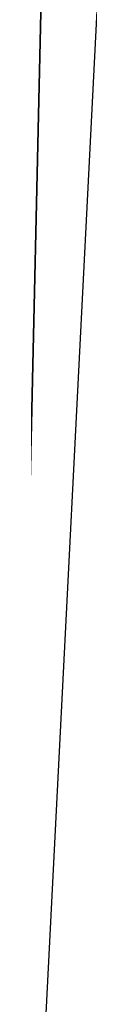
# Model space of a CAD drawing. Extents: x -950 to 950, y -950 to 950.
# Tile 212 of 256: x -920.995681 to -920.994931, y 0.014404 to 0.028809. Entities that reach past the tile are written whole.
import ezdxf

# ---------------------------------------------------------------- set-up
doc = ezdxf.new("R2010")
doc.units = 0
doc.layers.get('0').update_dxf_attribs({"color": 13, "linetype": 'CONTINUOUS'})

# ---------------------------------------------------------------- blocks, each defined once
blk = doc.blocks.new('OBJ_000001')
for p, q in [((-920.996303, 0, 30.162724), (-920.036671, 42.192913, 30.162724)), ((-920.036671, 42.192913, 6.999972), (-920.996303, 0, 6.999972))]:
    blk.add_line(p, q)
blk = doc.blocks.new('OBJ_000002')
for p, q in [((-916.19146, 94.0504), (-920.996303, 0)), ((-916.19146, 94.0504, 2.999988), (-920.996303, 0, 2.999988)), ((-916.19146, 94.0504, 38.999842), (-920.996303, 0, 38.999842))]:
    blk.add_line(p, q)
blk = doc.blocks.new('SKPC51C')
for name in ['OBJ_000001', 'OBJ_000002']:
    blk.add_blockref(name, (0, 0))

msp = doc.modelspace()

# ---------------------------------------------------------------- block references
msp.add_blockref('SKPC51C', (0, 0))

doc.saveas('drawing.dxf')
